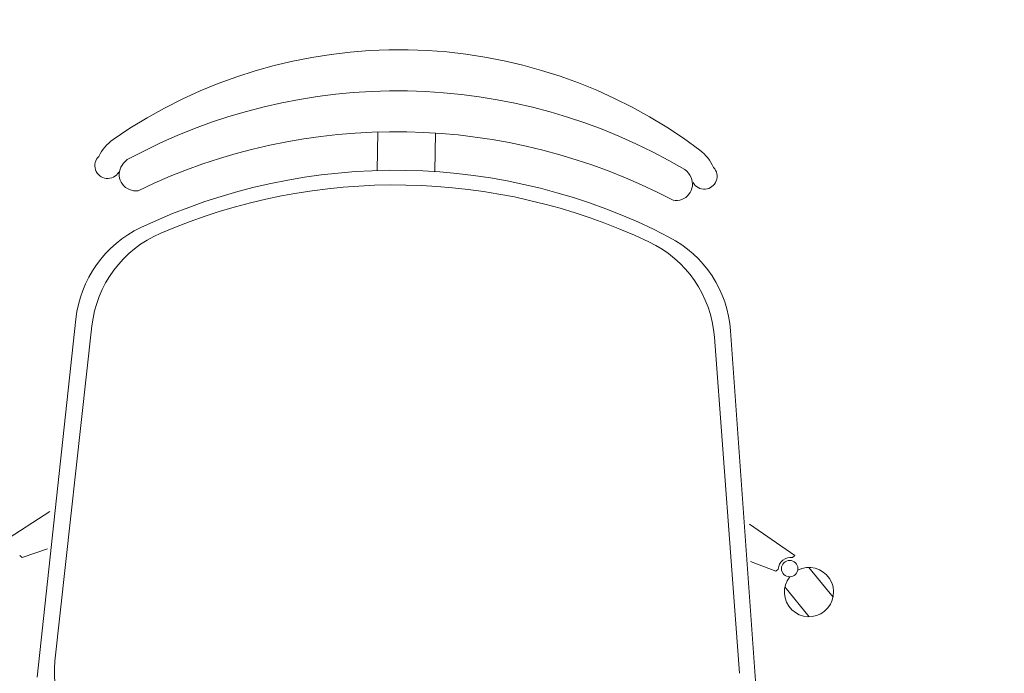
# Model space of a CAD drawing. Header units: millimetres. Extents: x 24385 to 79107, y -56478 to -23676.
# Tile 176 of 256: x 27099 to 27159, y -25870 to -25830. Entities that reach past the tile are written whole.
import ezdxf

# ---------------------------------------------------------------- set-up
doc = ezdxf.new("R2010")
doc.units = ezdxf.units.MM
doc.header["$LTSCALE"] = 2
doc.layers.add('0_OPIS', color=7, linetype='Continuous', lineweight=13)
doc.layers.add('3DPLAN_A_TABELKA POMIESZCZEŃ', color=7, linetype='Continuous', lineweight=0)
doc.layers.add('3DPLAN_A_KRESKOWANIE 1', color=253, linetype='Continuous')
doc.layers.add('3DPLAN_A_OPIS', color=8, linetype='Continuous')
doc.layers.add('FURNITURE ZD 1 500', color=7, linetype='Continuous', lineweight=13, true_color=0x9fa8a5)
doc.styles.add('ARIAL', font='arial.ttf')

# ---------------------------------------------------------------- blocks, each defined once
blk = doc.blocks.new('kondygnacja -1')
at = {"layer": '3DPLAN_A_KRESKOWANIE 1'}
h = blk.add_hatch(dxfattribs=at)
h.set_pattern_fill('ANSI31', color=256, scale=7.5, style=0)
h.set_pattern_definition([(45, (23044.838, -26883.88), (-16.83798, 16.83798), [])])
h.paths.add_polyline_path([(31677.485, -24430.84), (30214.868, -24430.84), (30214.868, -24470.84), (30429.606, -24470.84), (30429.606, -24477.84), (30447.606, -24477.84), (30447.606, -24818.84), (30476.606, -24818.84), (30476.606, -24470.84), (31012.606, -24470.84), (31012.606, -24478.84), (31079.606, -24478.84), (31079.606, -24470.84), (31638.606, -24470.84), (31638.606, -25036.84), (31079.606, -25036.84), (31079.606, -25028.84), (31012.606, -25028.84), (31012.606, -25036.84), (30611.38, -25036.84), (30611.38, -25072.84), (31023.606, -25072.84), (31034.606, -25082.84), (31034.606, -25330.84), (31023.606, -25340.84), (30831.396, -25340.84, -0.038531), (30832.58, -25356.183), (30832.58, -25371.84), (31079.606, -25371.84), (31079.606, -25072.84), (31638.606, -25072.84), (31638.606, -25943.84), (30832.58, -25943.84), (30832.58, -26009.84), (31677.485, -26009.84)])
h.paths.add_polyline_path([(30682.606, -26009.84), (30832.58, -26009.84), (30832.58, -25943.84), (30760.606, -25943.84), (30760.606, -25454.668), (30735.606, -25464.584), (30735.606, -25943.84), (30682.606, -25943.84)])
h.paths.add_polyline_path([(30679.606, -25371.84), (30735.606, -25371.84), (30735.606, -25464.584), (30760.606, -25454.668), (30760.606, -25371.84), (30832.58, -25371.84), (30832.58, -25356.183, 0.038531), (30831.396, -25340.84), (30679.606, -25340.84)])
h.paths.add_polyline_path([(30355.83, -25371.84), (30425.606, -25371.84), (30425.606, -25379.84), (30463.606, -25379.84), (30463.606, -25424.739), (30471.606, -25424.739), (30471.606, -25395.84), (30533.606, -25395.84), (30533.606, -25371.84), (30576.606, -25371.84), (30576.606, -25341.84), (30472.606, -25341.84), (30472.606, -25326.84), (30427.606, -25326.84), (30427.606, -25341.84), (30355.83, -25341.84)])
h.paths.add_polyline_path([(30456.606, -25936.84), (30425.606, -25936.84), (30425.606, -25945.84), (30380.606, -25945.84), (30380.606, -26009.84), (30512.606, -26009.84), (30512.606, -25943.84), (30466.606, -25943.84), (30466.606, -25712.84), (30456.606, -25712.84)])
h.paths.add_polyline_path([(28888.606, -25941.84), (28888.606, -26009.84), (29013.606, -26009.84), (29013.606, -25941.84)])
h.paths.add_polyline_path([(28591.166, -26009.84), (28591.166, -25944.84), (28547.606, -25944.84), (28547.606, -26009.84)])
h.paths.add_polyline_path([(28624.606, -25870.534), (28654.797, -25870.534), (28654.797, -25924.534), (28624.606, -25924.534), (28624.606, -25944.84), (28591.166, -25944.84), (28591.166, -26009.84), (28713.606, -26009.84), (28713.606, -25941.84), (28672.606, -25941.84), (28672.606, -25932.84), (28657.606, -25932.84), (28657.606, -25716.84), (28624.606, -25716.84)])
h.paths.add_polyline_path([(28372.606, -25944.84), (28328.606, -25944.84), (28328.606, -25907.84), (28282.606, -25907.84), (28282.606, -25944.84), (28248.606, -25944.84), (28248.606, -26009.84), (28372.606, -26009.84)])
h.paths.add_polyline_path([(28092.606, -25563.84), (28054.606, -25563.84), (28054.606, -25383.84), (28067.602, -25383.84), (28067.606, -25375.84), (28340.606, -25375.84), (28340.606, -25341.84), (28070.606, -25341.84), (28070.606, -25332.84), (28030.606, -25332.84), (28030.606, -25395.598), (28048.707, -25395.598), (28048.707, -25449.598), (28030.606, -25449.598), (28030.606, -26009.84), (28073.606, -26009.84), (28073.606, -25944.84), (28054.606, -25944.84), (28054.606, -25668.84), (28092.606, -25668.84)])
h.paths.add_polyline_path([(27949.606, -25495.746), (27949.606, -25507.746), (27983.295, -25507.746), (27983.295, -25521.746), (27949.606, -25521.746), (27949.606, -25531.84), (27999.606, -25531.84), (27999.606, -25934.84), (27982.606, -25934.84), (27982.606, -25942.84), (27947.606, -25942.84), (27947.606, -26009.84), (28026.624, -26009.84), (28026.624, -25449.598), (27999.606, -25449.598), (27999.606, -25463.84), (27949.606, -25463.84), (27949.606, -25481.746), (27983.295, -25481.746), (27983.295, -25495.746)])
h.paths.add_polyline_path([(27982.606, -25361.84), (27952.606, -25361.84), (27952.606, -25332.84), (28026.624, -25332.84), (28026.624, -25395.598), (27999.606, -25395.598), (27999.606, -25377.84), (27982.606, -25377.84)])
h.paths.add_polyline_path([(26818.606, -25892.84), (26781.485, -25892.84), (26781.485, -26009.84), (26894.541, -26009.84), (26894.541, -25942.84), (26830.606, -25942.84), (26830.606, -25930.84), (26818.606, -25930.84)])
h.paths.add_polyline_path([(26894.541, -26009.84), (27115.936, -26009.84), (27115.936, -25942.84), (26894.541, -25942.84)])
h.paths.add_polyline_path([(27115.936, -25942.84), (27115.936, -26009.84), (27466.606, -26009.84), (27466.606, -25942.84), (27427.606, -25942.84), (27427.606, -25933.84), (27384.606, -25933.84), (27384.606, -25942.84)])
h.paths.add_polyline_path([(27641.606, -25942.84), (27641.606, -26009.84), (27802.606, -26009.84), (27802.606, -25942.84)])
h.paths.add_polyline_path([(30621.105, -25040.467), (30688.374, -25040.467), (30688.374, -25072.867), (30621.105, -25072.867)], flags=24)
at = {"layer": 'FURNITURE ZD 1 500', "lineweight": 0}
for p, q in [((27120.516, -25839.138), (27120.558, -25836.788)), ((27124.016, -25839.201), (27124.058, -25836.85)), ((27099.789, -25870.02), (27102.141, -25848.189)), ((27100.853, -25869.039), (27103.117, -25848.612)), ((27143.624, -25870.805), (27142.056, -25848.904)), ((27142.596, -25869.787), (27141.064, -25849.291)), ((27100.558, -25859.925), (27097.728, -25861.748)), ((27143.217, -25860.689), (27145.98, -25862.612)), ((27100.415, -25862.205), (27098.86, -25862.733)), ((27098.86, -25862.733), (27098.716, -25862.608)), ((27145.831, -25862.732), (27145.98, -25862.612)), ((27143.278, -25862.972), (27144.814, -25863.556)), ((27144.814, -25863.556), (27144.962, -25863.436)), ((27146.834, -25863.338), (27148.302, -25865.152)), ((27145.369, -25864.524), (27146.836, -25866.338))]:
    blk.add_line(p, q, dxfattribs=at)
blk.add_lwpolyline([(27105.276, -25838.472, 0.122717), (27104.886, -25838.934, 0.605717), (27105.934, -25840.364, -0.237888), (27138.545, -25840.948, 0.605717), (27139.643, -25839.556, 0.122717), (27139.27, -25839.081)], format="xyb", dxfattribs=at)
blk.add_circle((27145.657, -25863.405), 0.5, dxfattribs=at)
for centre, radius, start, end in [((27121.852, -25862.295), 30.523, 53.09804, 124.85046), ((27121.737, -25868.69), 34.411, 59.36821, 118.58029), ((27106.008, -25839.485), 2.75, 125.51712, 153.82879), ((27104.079, -25838.838), 0.782, 133.64871, 329.16337), ((27138.503, -25840.067), 2.75, 24.11971, 52.43138), ((27121.618, -25875.338), 36.217, 62.57896, 115.36955), ((27140.453, -25839.49), 0.782, 208.78513, 44.29979), ((27121.602, -25876.23), 36.217, 64.71034, 113.23817), ((27109.1, -25848.939), 7, 115.36955, 173.853), ((27110.075, -25849.383), 7, 113.23817, 173.67436), ((27134.084, -25849.813), 7, 4.27415, 64.71034), ((27135.074, -25849.404), 7, 4.0955, 62.57896), ((27145.711, -25863.473), 0.75, 80.78457, 177.16394), ((27146.835, -25864.838), 1.5, 141.5206, 117.34087), ((27109.699, -25869.701), 8.871, 175.72202, 263.38176)]:
    blk.add_arc(centre, radius, start, end, dxfattribs=at)
at = {"layer": '3DPLAN_A_OPIS', "color": 1, "lineweight": 30, "style": 'ARIAL'}
for tag, p in [('PRZESUNIĘCIE_WEJŚCIA', (27655.165, -24535.333)), ('WYŁĄCZONE', (27007.179, -24723.982)), ('Z_OPRACOWANIA', (26996.84, -24746.417)), ('WYŁĄCZONE', (30803.053, -24760.867)), ('Z_OPRACOWANIA', (30792.713, -24783.301)), ('WYŁĄCZONE', (28894.898, -24826.593)), ('Z_OPRACOWANIA', (28884.559, -24849.027)), ('POWIĘKSZENIE_WEJŚCIA', (28313.679, -25144.412)), ('POWIĘKSZENIE_WEJŚCIA', (29600.622, -25191.363)), ('POWIĘKSZENIE_WEJŚCIA', (28011.449, -25235.417)), ('WYŁĄCZONE', (29754.423, -25678.169)), ('Z_OPRACOWANIA', (29744.084, -25700.603)), ('WYJŚCIE_EWAKUACYJNE', (27763.791, -26106.068))]:
    blk.add_attdef(tag, p, '', height=12, dxfattribs=at)
at = {"layer": '3DPLAN_A_OPIS', "color": 0, "lineweight": 30, "style": 'ARIAL'}
for tag, p in [('UGUL_1', (29350.296, -24586.012)), ('UGUL_2', (29622.921, -24586.012)), ('UGUL_3', (29833.15, -24586.012))]:
    blk.add_attdef(tag, p, '', height=12, dxfattribs=at)
at = {"layer": '3DPLAN_A_TABELKA POMIESZCZEŃ', "ltscale": 0.5, "style": 'ARIAL'}
for tag, p in [('KURTYNA', (27861.913, -26064.849)), ('POWIETRZNA', (27861.913, -26084.562))]:
    blk.add_attdef(tag, p, '', height=12, dxfattribs=at)

msp = doc.modelspace()

# ---------------------------------------------------------------- block references
at = {"layer": '0_OPIS'}
msp.add_blockref('kondygnacja -1', (0, 0), dxfattribs=at)

doc.saveas('drawing.dxf')
